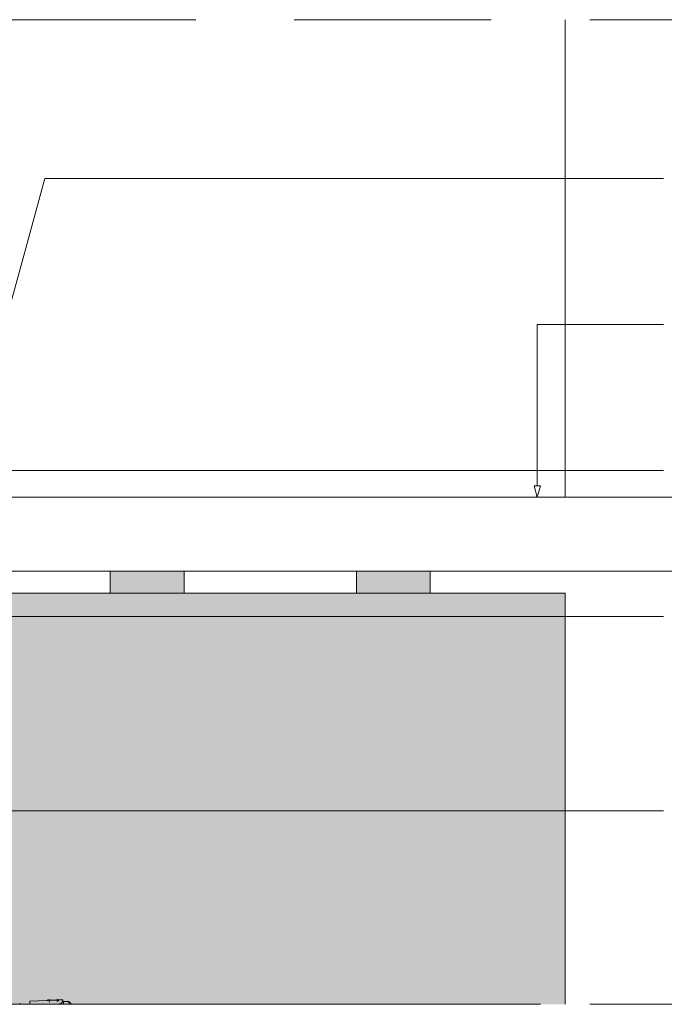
# Paper-space layout 'AD-03 DETAL MONTAŻU OKNA' of a CAD drawing. Header units: millimetres. Extents: x 0 to 420, y 0 to 297.
# Tile 26 of 40: x 111 to 137, y 121 to 161. Entities that reach past the tile are written whole.
import ezdxf
from ezdxf.xclip import XClip

# ---------------------------------------------------------------- set-up
doc = ezdxf.new("R2010")
doc.units = ezdxf.units.MM
doc.header["$MEASUREMENT"] = 0
doc.header["$XCLIPFRAME"] = 0
doc.linetypes.add('przerywama detal', pattern=[120, 80, -40])
for name, color, linetype in [('A_konstrukcja zelbetowa', 7, 'Continuous'), ('A_podrys', 7, 'Continuous'), ('A_stolarka', 7, 'Continuous')]:
    doc.layers.add(name, color=color, linetype=linetype)
doc.layers.add('A_konstrukcja zelbetowa_Nr_pióra__1', color=7, linetype='Continuous', lineweight=20)
doc.layers.add('A_sciany_Nr_pióra__1', color=7, linetype='Continuous', lineweight=20)
for name, color, linetype, lineweight, true_color in [('A_linie_Nr_pióra__10', 7, 'Continuous', 13, 0x4b4b4b), ('A_opisy_Nr_pióra__170', 7, 'Continuous', 5, 0x1c1c1c), ('A_opisy_Nr_pióra__7', 7, 'Continuous', 18, 0x171717), ('A_sciany_Nr_pióra__10', 7, 'Continuous', 13, 0x4b4b4b), ('A_sciany_Nr_pióra__9', 7, 'Continuous', 13, 0xadadad), ('A_stolarka_Nr_pióra__10', 7, 'Continuous', 13, 0x4b4b4b)]:
    doc.layers.add(name, color=color, linetype=linetype, lineweight=lineweight, true_color=true_color)

# ---------------------------------------------------------------- blocks, each defined once
blk = doc.blocks.new('Rysunek_1_1', base_point=(-23204.636, -13199.285))
at = {"layer": 'A_konstrukcja zelbetowa', "linetype": 'Continuous', "lineweight": 0, "true_color": 0x3f3f3f}
blk.add_hatch(color=250, dxfattribs=at).paths.add_polyline_path([(108.123, 137.625), (108.123, 120.925), (133.123, 120.925), (133.123, 137.625)])
at = {"layer": 'A_stolarka', "linetype": 'Continuous', "lineweight": 0, "true_color": 0x565656}
for points in [[(114.649, 138.525), (114.649, 137.625), (117.649, 137.625), (117.649, 138.525)], [(124.649, 138.525), (124.649, 137.625), (127.649, 137.625), (127.649, 138.525)]]:
    blk.add_hatch(color=251, dxfattribs=at).paths.add_polyline_path(points)
at = {"layer": 'A_konstrukcja zelbetowa_Nr_pióra__1', "color": 7, "linetype": 'Continuous', "lineweight": 20, "ltscale": 0.1}
blk.add_line((133.123, 120.925), (133.123, 137.625), dxfattribs=at)
at = {"layer": 'A_linie_Nr_pióra__10', "color": 251, "linetype": 'przerywama detal', "lineweight": 13, "ltscale": 0.1, "true_color": 0x4b4b4b}
for p, q in [((50.123, 160.925), (170.123, 160.925)), ((50.123, 120.925), (170.123, 120.925))]:
    blk.add_line(p, q, dxfattribs=at)
at = {"layer": 'A_opisy_Nr_pióra__170', "color": 250, "linetype": 'Continuous', "lineweight": 5, "ltscale": 0.1, "true_color": 0x1c1c1c}
for p, q in [((108.534, 141.82), (111.991, 154.47)), ((111.991, 154.47), (137.123, 154.47)), ((131.995, 141.992), (131.995, 148.541)), ((131.995, 148.541), (137.123, 148.541)), ((109.031, 142.613), (137.123, 142.613)), ((100.969, 136.684), (137.123, 136.684)), ((108.271, 128.791), (113.726, 128.791)), ((113.726, 128.791), (137.123, 128.791))]:
    blk.add_line(p, q, dxfattribs=at)
at = {"layer": 'A_opisy_Nr_pióra__7', "color": 250, "linetype": 'Continuous', "lineweight": 18, "ltscale": 0.1, "true_color": 0x171717}
for p, q in [((131.87, 141.992), (132.12, 141.992)), ((131.995, 141.525), (131.87, 141.992)), ((131.995, 141.525), (132.12, 141.992))]:
    blk.add_line(p, q, dxfattribs=at)
at = {"layer": 'A_sciany_Nr_pióra__1', "color": 7, "linetype": 'Continuous', "lineweight": 20, "ltscale": 0.1}
blk.add_line((108.123, 137.625), (133.123, 137.625), dxfattribs=at)
at = {"layer": 'A_sciany_Nr_pióra__1', "color": 7, "linetype": 'Continuous', "lineweight": 20, "ltscale": 0.1, "flags": 128}
for points in [[(132.123, 137.625), (108.123, 137.625)], [(108.123, 120.925), (132.123, 120.925)]]:
    blk.add_lwpolyline(points, dxfattribs=at)
at = {"layer": 'A_sciany_Nr_pióra__10', "color": 251, "linetype": 'Continuous', "lineweight": 13, "ltscale": 0.1, "true_color": 0x4b4b4b}
for p, q in [((111.385, 120.935), (111.006, 120.935)), ((112.089, 121.08), (111.385, 121.048)), ((111.385, 120.925), (111.385, 121.046)), ((112.098, 121.089), (112.101, 121.113)), ((112.249, 121.094), (112.101, 121.113)), ((112.18, 121.01), (112.174, 121.14)), ((112.484, 121.099), (112.259, 121.088)), ((112.484, 121.099), (112.493, 121.138)), ((112.497, 121.041), (112.484, 121.099)), ((112.563, 121.102), (112.493, 121.138)), ((112.497, 121.041), (112.493, 121.138)), ((112.582, 120.938), (112.538, 120.925)), ((112.73, 121.11), (112.563, 121.102)), ((112.671, 120.977), (112.582, 120.938)), ((112.733, 121.047), (112.671, 120.977)), ((112.733, 121.047), (112.73, 121.11)), ((112.966, 121.044), (112.731, 121.044)), ((112.749, 120.925), (112.749, 121.044)), ((112.966, 121.044), (113.083, 120.927)), ((112.966, 121.044), (112.966, 120.925))]:
    blk.add_line(p, q, dxfattribs=at)
for centre, radius, start, end in [((111.006, 120.965), 0.0299, 180, 270), ((112.088, 121.09), 0.00981, 272.6498, 352.6498), ((112.151, 121.574), 0.496, 263.7924, 281.5073), ((112.258, 121.098), 0.00981, 205.9099, 272.6498), ((112.263, 121.356), 0.392, 306.6493, 319.7369)]:
    blk.add_arc(centre, radius, start, end, dxfattribs=at)
at = {"layer": 'A_sciany_Nr_pióra__9', "color": 253, "linetype": 'Continuous', "lineweight": 13, "ltscale": 0.1, "true_color": 0xadadad}
blk.add_line((133.123, 141.525), (133.123, 160.925), dxfattribs=at)
at = {"layer": 'A_stolarka_Nr_pióra__10', "color": 251, "linetype": 'Continuous', "lineweight": 13, "ltscale": 0.1, "true_color": 0x4b4b4b, "flags": 128}
for points in [[(108.726, 141.525), (138.526, 141.525), (138.726, 141.325), (138.726, 138.525), (108.726, 138.525)], [(114.649, 138.525), (114.649, 137.625), (117.649, 137.625), (117.649, 138.525)], [(124.649, 138.525), (124.649, 137.625), (127.649, 137.625), (127.649, 138.525)]]:
    blk.add_lwpolyline(points, close=True, dxfattribs=at)

psp = doc.layouts.new('AD-03 DETAL MONTAŻU OKNA')

# ---------------------------------------------------------------- block references
at = {"layer": 'A_podrys', "color": 37, "linetype": 'Continuous', "lineweight": 5, "true_color": 0x656532}
ref = psp.add_blockref('Rysunek_1_1', (-23204.636, -13199.285), dxfattribs=at)
XClip(ref).set_block_clipping_path([(34.9289216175, 13.2127592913), (219.0040190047, 283.3682711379)])

doc.saveas('drawing.dxf')
